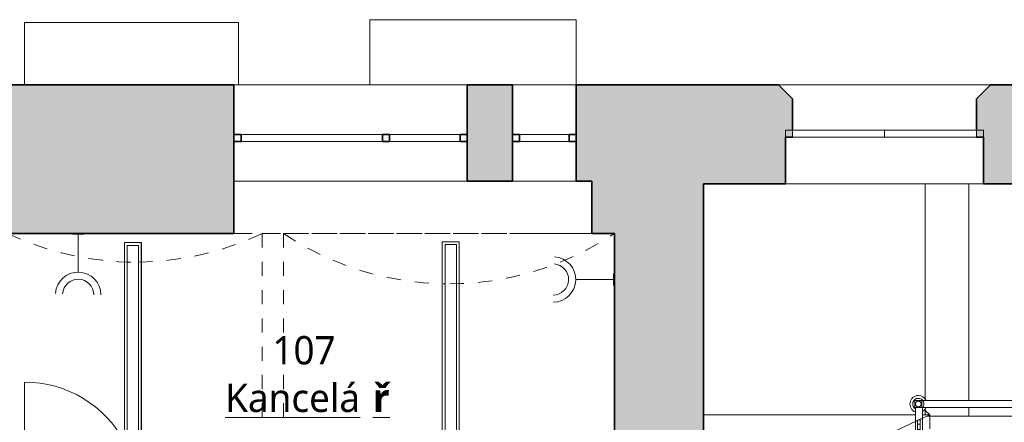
# Model space of a CAD drawing. Header units: metres. Extents: x -0.3 to 46.2, y -4.9 to 27.9.
# Tile 6 of 18: x 6.4 to 13.4, y 12.4 to 15.2. Entities that reach past the tile are written whole.
import ezdxf

# ---------------------------------------------------------------- set-up
doc = ezdxf.new("R2010")
doc.units = ezdxf.units.M
for name, pattern in [('AV - Cerch_ 1 tecka 4mm', [0.006, 0.004, -0.001, 0, -0.001]), ('AV - Cerch_ 2 tecky 2mm', [0.0038, 0.002, -0.0006, 0, -0.0006, 0, -0.0006]), ('AV - Cerch_ 2 tecky 4mm', [0.008, 0.004, -0.0015, 0, -0.001, 0, -0.0015])]:
    doc.linetypes.add(name, pattern=pattern)
doc.layers.add('AV-MISTNOSTI', color=5, linetype='Continuous', lineweight=5, true_color=0x0000ff)
doc.layers.add('AV-TEXTY', color=5, linetype='Continuous', lineweight=13, true_color=0x0000ff)
doc.layers.add('AV-SRAFY', color=7, linetype='Continuous', lineweight=35)
doc.layers.add('AV-STAVBA', color=7, linetype='Continuous', lineweight=18)
doc.styles.add('Trebuchet MS_B', font='trebuc.ttf', dxfattribs={"height": 0.2})

# ---------------------------------------------------------------- blocks, each defined once
blk = doc.blocks.new('DO_1-P_Ocel_ - 800x1970_100-934089-1NP')
at = {"layer": 'AV-STAVBA', "color": 254, "true_color": 0xcccccc}
for p, q in [((-0.4, 0.85), (-0.4, 0.05)), ((-0.4, 0.05), (0.4, 0.05)), ((-0.4, -0.05), (0.4, -0.05))]:
    blk.add_line(p, q, dxfattribs=at)
at = {"layer": 'AV-STAVBA', "color": 254, "linetype": 'AV - Cerch_ 1 tecka 4mm', "true_color": 0xcccccc}
for p, q in [((-0.45, 0.05), (0.45, 0.05)), ((-0.4, 0.05), (0.4, 0.05)), ((-0.45, -0.05), (0.45, -0.05)), ((-0.4, -0.05), (0.4, -0.05))]:
    blk.add_line(p, q, dxfattribs=at)
at = {"layer": 'AV-STAVBA', "color": 254, "lineweight": 35, "true_color": 0xcccccc}
for p, q in [((-0.4, 0.05), (-0.45, 0.05)), ((-0.45, 0.05), (-0.45, -0.05)), ((-0.4, -0.05), (-0.4, 0.05)), ((0.45, 0.05), (0.4, 0.05)), ((0.4, 0.05), (0.4, -0.05)), ((0.45, -0.05), (0.45, 0.05)), ((-0.45, -0.05), (-0.4, -0.05)), ((0.4, -0.05), (0.45, -0.05))]:
    blk.add_line(p, q, dxfattribs=at)
at = {"layer": 'AV-STAVBA', "color": 254, "true_color": 0xcccccc}
for start, end in [(27.92735, 90), (0, 13.43162)]:
    blk.add_arc((-0.4, 0.05), 0.8, start, end, dxfattribs=at)
blk = doc.blocks.new('WI_2222_bez středního sloupku - 1400x3440-1056768-1NP')
at = {"layer": 'AV-STAVBA', "color": 254, "true_color": 0xcccccc}
for p, q in [((-0.7, -0.02), (-0.7, 0.03)), ((-0.7, 0.03), (0.7, 0.03)), ((0, 0.03), (-0.65, 0.03)), ((-0.65, 0.03), (-0.65, -0.02)), ((-0.65, -0.02), (-0.65, 0.03)), ((0.65, 0.03), (0, 0.03)), ((0, 0.03), (0, -0.02)), ((0, 0.03), (0, -0.02)), ((0.65, 0.03), (0.65, -0.02)), ((0.65, -0.02), (0.65, 0.03)), ((0.7, -0.02), (0.7, 0.03)), ((-0.7, -0.02), (0.7, -0.02)), ((-0.65, -0.02), (0, -0.02)), ((0, -0.02), (0.65, -0.02))]:
    blk.add_line(p, q, dxfattribs=at)
blk = doc.blocks.new('WI_3_bez středního sloupku - 1650x1300-1131312-1NP')
at = {"layer": 'AV-STAVBA', "color": 254, "linetype": 'AV - Cerch_ 1 tecka 4mm', "lineweight": 13, "true_color": 0xcccccc}
for p, q in [((0.825, 0.525), (-0.825, 0.525)), ((0.825, -0.525), (-0.825, -0.525))]:
    blk.add_line(p, q, dxfattribs=at)
at = {"layer": 'AV-STAVBA', "color": 254, "lineweight": 35, "true_color": 0xcccccc}
for p, q in [((-0.825, -0.125), (-0.775, -0.125)), ((-0.775, -0.125), (-0.775, -0.175)), ((-0.275, -0.175), (-0.275, -0.125)), ((-0.275, -0.125), (-0.225, -0.125)), ((-0.225, -0.125), (-0.225, -0.175)), ((0.775, -0.175), (0.775, -0.125)), ((0.775, -0.125), (0.825, -0.125)), ((-0.775, -0.175), (-0.825, -0.175)), ((-0.225, -0.175), (-0.275, -0.175)), ((0.825, -0.175), (0.775, -0.175))]:
    blk.add_line(p, q, dxfattribs=at)
at = {"layer": 'AV-STAVBA', "color": 254, "true_color": 0xcccccc}
for p, q in [((-0.825, -0.125), (-0.825, -0.175)), ((-0.825, -0.125), (0.825, -0.125)), ((-0.275, -0.125), (-0.775, -0.125)), ((-0.775, -0.125), (-0.775, -0.175)), ((0.775, -0.125), (-0.225, -0.125)), ((0.775, -0.125), (0.775, -0.175)), ((0.825, -0.125), (0.825, -0.175)), ((-0.825, -0.175), (0.825, -0.175)), ((-0.775, -0.175), (-0.275, -0.175)), ((-0.225, -0.175), (0.775, -0.175))]:
    blk.add_line(p, q, dxfattribs=at)
blk = doc.blocks.new('WI_1 - 450x1300-1131657-1NP')
at = {"layer": 'AV-STAVBA', "color": 254, "linetype": 'AV - Cerch_ 1 tecka 4mm', "lineweight": 13, "true_color": 0xcccccc}
for p, q in [((0.225, 0.525), (-0.225, 0.525)), ((0.225, -0.525), (-0.225, -0.525))]:
    blk.add_line(p, q, dxfattribs=at)
at = {"layer": 'AV-STAVBA', "color": 254, "true_color": 0xcccccc}
for p, q in [((-0.225, 0.175), (0.225, 0.175)), ((-0.225, 0.125), (-0.225, 0.175)), ((-0.175, 0.125), (-0.175, 0.175)), ((-0.175, 0.175), (0.175, 0.175)), ((0.175, 0.125), (0.175, 0.175)), ((0.225, 0.125), (0.225, 0.175)), ((-0.225, 0.125), (0.225, 0.125)), ((0.175, 0.125), (-0.175, 0.125))]:
    blk.add_line(p, q, dxfattribs=at)
at = {"layer": 'AV-STAVBA', "color": 254, "lineweight": 35, "true_color": 0xcccccc}
for p, q in [((-0.175, 0.175), (-0.225, 0.175)), ((-0.175, 0.125), (-0.175, 0.175)), ((0.225, 0.175), (0.175, 0.175)), ((0.175, 0.175), (0.175, 0.125)), ((-0.225, 0.125), (-0.175, 0.125)), ((0.175, 0.125), (0.225, 0.125))]:
    blk.add_line(p, q, dxfattribs=at)
blk = doc.blocks.new('GM_Nika_obdélníková - 2530x2150-1132685-1NP')
at = {"layer": 'AV-STAVBA', "color": 254, "linetype": 'AV - Cerch_ 1 tecka 4mm', "true_color": 0xcccccc}
blk.add_line((-1.265, 0.525), (1.265, 0.525), dxfattribs=at)
blk = doc.blocks.new('GM_Void_valená klenba - GM_Void_valená klenba-1557017-1NP')
at = {"layer": 'AV-STAVBA', "color": 254, "linetype": 'AV - Cerch_ 1 tecka 4mm', "lineweight": 13, "true_color": 0xcccccc}
for p, q in [((-0.9, 2.575), (-0.9, -2.575)), ((-0.9, 2.575), (0.9, 2.575)), ((0.9, 2.575), (0.9, -2.575)), ((-0.9, -2.575), (0.9, -2.575))]:
    blk.add_line(p, q, dxfattribs=at)
for centre, start, end in [((0, 4.4724), 244.62307, 270), ((0, 4.4724), 270.68051, 295.37693), ((0, -4.4724), 64.62307, 115.37693)]:
    blk.add_arc(centre, 2.1, start, end, dxfattribs=at)
blk = doc.blocks.new('GM_Void_valená klenba - GM_Void_valená klenba-1556974-1NP')
at = {"layer": 'AV-STAVBA', "color": 254, "linetype": 'AV - Cerch_ 1 tecka 4mm', "lineweight": 13, "true_color": 0xcccccc}
for p, q in [((-1.17, 2.575), (-1.17, -2.575)), ((-1.17, 2.575), (1.17, 2.575)), ((1.17, 2.575), (1.17, -2.575)), ((-1.17, -2.575), (1.17, -2.575))]:
    blk.add_line(p, q, dxfattribs=at)
for centre, start, end in [((0, 4.3189), 236.14156, 269.27069), ((0, 4.3189), 270.1812, 303.85844), ((0, -4.3189), 56.14156, 123.85844)]:
    blk.add_arc(centre, 2.1, start, end, dxfattribs=at)
blk = doc.blocks.new('Railing - BA_Zdobný sloupek zábradlí-1391636-1NP')
at = {"layer": 'AV-STAVBA', "color": 254, "true_color": 0xcccccc}
for p, q in [((0.025, 0.025), (-0.025, 0.025)), ((-0.025, 0.025), (-0.025, -0.025)), ((0.025, -0.025), (0.025, 0.025)), ((-0.025, -0.025), (0.025, -0.025))]:
    blk.add_line(p, q, dxfattribs=at)
at = {"layer": 'AV-STAVBA', "color": 254, "true_color": 0xcccccc, "flags": 128}
for points in [[(0.02, 0), (0.02, 0.0008), (0.0199, 0.0016), (0.0199, 0.0024), (0.0197, 0.0032), (0.0196, 0.004), (0.0194, 0.0048), (0.0192, 0.0055), (0.019, 0.0063), (0.0187, 0.007), (0.0184, 0.0078), (0.0181, 0.0085), (0.0177, 0.0092), (0.0174, 0.0099), (0.0169, 0.0106), (0.0165, 0.0113), (0.016, 0.0119), (0.0156, 0.0126), (0.015, 0.0132), (0.0145, 0.0138), (0.0139, 0.0143), (0.0133, 0.0149), (0.0127, 0.0154), (0.0121, 0.0159), (0.0115, 0.0164), (0.0108, 0.0168), (0.0101, 0.0172), (0.0094, 0.0176), (0.0087, 0.018), (0.008, 0.0183), (0.0072, 0.0186), (0.0065, 0.0189), (0.0057, 0.0192), (0.005, 0.0194), (0.0042, 0.0196), (0.0034, 0.0197), (0.0026, 0.0198), (0.0018, 0.0199), (0.001, 0.02), (0.0002, 0.02), (-0.0006, 0.02), (-0.0014, 0.02), (-0.0022, 0.0199), (-0.003, 0.0198), (-0.0038, 0.0196), (-0.0045, 0.0195), (-0.0053, 0.0193), (-0.0061, 0.0191), (-0.0068, 0.0188), (-0.0076, 0.0185), (-0.0083, 0.0182), (-0.009, 0.0178), (-0.0097, 0.0175), (-0.0104, 0.0171), (-0.0111, 0.0166), (-0.0118, 0.0162), (-0.0124, 0.0157), (-0.013, 0.0152), (-0.0136, 0.0146), (-0.0142, 0.0141), (-0.0147, 0.0135), (-0.0153, 0.0129), (-0.0158, 0.0123), (-0.0163, 0.0116), (-0.0167, 0.011), (-0.0171, 0.0103), (-0.0175, 0.0096), (-0.0179, 0.0089), (-0.0182, 0.0082), (-0.0186, 0.0074), (-0.0188, 0.0067), (-0.0191, 0.0059), (-0.0193, 0.0052), (-0.0195, 0.0044), (-0.0197, 0.0036), (-0.0198, 0.0028), (-0.0199, 0.002), (-0.02, 0.0012), (-0.02, 0.0004), (-0.02, 0)], [(-0.02, 0), (-0.02, -0.0008), (-0.0199, -0.0016), (-0.0199, -0.0024), (-0.0197, -0.0032), (-0.0196, -0.004), (-0.0194, -0.0048), (-0.0192, -0.0055), (-0.019, -0.0063), (-0.0187, -0.007), (-0.0184, -0.0078), (-0.0181, -0.0085), (-0.0177, -0.0092), (-0.0174, -0.0099), (-0.0169, -0.0106), (-0.0165, -0.0113), (-0.016, -0.0119), (-0.0156, -0.0126), (-0.015, -0.0132), (-0.0145, -0.0138), (-0.0139, -0.0143), (-0.0133, -0.0149), (-0.0127, -0.0154), (-0.0121, -0.0159), (-0.0115, -0.0164), (-0.0108, -0.0168), (-0.0101, -0.0172), (-0.0094, -0.0176), (-0.0087, -0.018), (-0.008, -0.0183), (-0.0072, -0.0186), (-0.0065, -0.0189), (-0.0057, -0.0192), (-0.005, -0.0194), (-0.0042, -0.0196), (-0.0034, -0.0197), (-0.0026, -0.0198), (-0.0018, -0.0199), (-0.001, -0.02), (-0.0002, -0.02), (0.0006, -0.02), (0.0014, -0.02), (0.0022, -0.0199), (0.003, -0.0198), (0.0038, -0.0196), (0.0045, -0.0195), (0.0053, -0.0193), (0.0061, -0.0191), (0.0068, -0.0188), (0.0076, -0.0185), (0.0083, -0.0182), (0.009, -0.0178), (0.0097, -0.0175), (0.0104, -0.0171), (0.0111, -0.0166), (0.0118, -0.0162), (0.0124, -0.0157), (0.013, -0.0152), (0.0136, -0.0146), (0.0142, -0.0141), (0.0147, -0.0135), (0.0153, -0.0129), (0.0158, -0.0123), (0.0163, -0.0116), (0.0167, -0.011), (0.0171, -0.0103), (0.0175, -0.0096), (0.0179, -0.0089), (0.0182, -0.0082), (0.0186, -0.0074), (0.0188, -0.0067), (0.0191, -0.0059), (0.0193, -0.0052), (0.0195, -0.0044), (0.0197, -0.0036), (0.0198, -0.0028), (0.0199, -0.002), (0.02, -0.0012), (0.02, -0.0004), (0.02, 0)]]:
    blk.add_lwpolyline(points, dxfattribs=at)
at = {"layer": 'AV-STAVBA', "color": 254, "true_color": 0xcccccc}
for radius, start, end in [(0.06, 115.30778, 180), (0.04, 49.75481, 180), (0.06, 30.60046, 64.69222), (0.06, 180, 340.24487), (0.04, 180, 330)]:
    blk.add_arc((0, 0), radius, start, end, dxfattribs=at)
blk = doc.blocks.new('Railing - Railing-1388629-1NP')
at = {"layer": 'AV-STAVBA', "color": 254, "true_color": 0xcccccc}
for p, q in [((12.852, 12.5182), (12.8298, 12.5182)), ((12.852, 12.4682), (12.8348, 12.4682)), ((15.6348, 12.5182), (12.852, 12.5182)), ((15.6348, 12.4682), (12.852, 12.4682)), ((15.6348, 12.5182), (15.6348, 12.4682))]:
    blk.add_line(p, q, dxfattribs=at)
at = {"rotation": 270}
blk.add_blockref('Railing - BA_Zdobný sloupek zábradlí-1391636-1NP', (12.8048, 12.4932), dxfattribs=at)
blk = doc.blocks.new('Railing - BA_Panel zábradlí-1390691-1NP')
at = {"layer": 'AV-STAVBA', "color": 254, "true_color": 0xcccccc}
for p, q in [((-0.0074, 0.0377), (-0.0074, 0.0726)), ((-0.0274, 0.0638), (-0.0274, 0.0377)), ((-0.0274, 0), (-0.0274, 0.0377)), ((-0.0074, 0.0377), (-0.0274, 0.0377)), ((-0.0274, -0.0377), (-0.0274, 0)), ((-0.0274, 0), (-0.0074, 0)), ((-0.0074, 0.0377), (-0.0074, 0)), ((-0.0074, 0), (-0.0074, -0.0377)), ((-0.0274, -0.0377), (-0.0274, -0.08)), ((-0.0274, -0.0377), (-0.0074, -0.0377)), ((-0.0074, -0.08), (-0.0074, -0.0377)), ((-0.0274, -0.08), (-0.0074, -0.08)), ((-0.0274, -0.11), (-0.0274, -0.08)), ((-0.0274, -0.11), (-0.0074, -0.11)), ((-0.0074, -0.08), (-0.0074, -0.11))]:
    blk.add_line(p, q, dxfattribs=at)
blk = doc.blocks.new('Railing - Railing-1390515-1NP')
at = {"layer": 'AV-STAVBA', "color": 254, "true_color": 0xcccccc}
for p, q in [((12.7848, 12.4682), (12.7848, 12.3711)), ((12.8298, 12.4682), (12.8348, 12.4682)), ((12.8348, 12.4682), (12.8348, 12.3944)), ((12.7848, 12.3711), (12.8348, 12.3944))]:
    blk.add_line(p, q, dxfattribs=at)
at = {"layer": 'AV-STAVBA', "color": 254, "linetype": 'AV - Cerch_ 2 tecky 2mm', "true_color": 0xcccccc}
for p, q in [((12.8348, 12.3944), (12.8348, 9.6277)), ((12.7848, 12.3711), (12.7848, 9.6277)), ((12.7848, 9.6277), (12.7848, 9.5882)), ((12.8348, 9.6277), (12.8348, 9.5882)), ((12.8348, 9.5882), (12.7848, 9.5882))]:
    blk.add_line(p, q, dxfattribs=at)
blk.add_blockref('Railing - BA_Panel zábradlí-1390691-1NP', (12.8248, 12.3132))
blk = doc.blocks.new('D0089 - 1514 - OÚPSŘ_Benešova_rvt-1-1NP')
at = {"layer": 'AV-SRAFY', "lineweight": 18, "true_color": 0xcccccc}
h = blk.add_hatch(color=254, dxfattribs=at)
h.paths.add_polyline_path([(10.4948, 13.6982), (10.6548, 13.6982), (10.6548, 14.7482), (10.3848, 14.7482), (10.3848, 14.0682), (10.4948, 14.0682), (10.4948, 13.9408)])
h.paths.add_polyline_path([(6.1548, 13.6982), (7.9648, 13.6982), (7.9648, 14.7482), (6.1548, 14.7482), (6.1548, 13.9408)])
h.paths.add_polyline_path([(9.6148, 14.0682), (9.9348, 14.0682), (9.9348, 14.7482), (9.6148, 14.7482)])
h = blk.add_hatch(color=254, dxfattribs=at)
h.paths.add_polyline_path([(13.421, 14.0482), (15.1648, 14.0482), (15.1648, 14.3782), (15.2148, 14.3782), (15.2148, 14.6482), (15.1148, 14.7482), (13.3148, 14.7482), (13.2148, 14.6482), (13.2148, 14.3782), (13.2648, 14.3782), (13.2648, 14.0482)])
h.paths.add_polyline_path([(17.1648, 14.0482), (17.4148, 14.0482), (17.4148, 14.7482), (16.6148, 14.7482), (16.5148, 14.6482), (16.5148, 14.3782), (16.5648, 14.3782), (16.5648, 14.0482)])
h.paths.add_polyline_path([(10.6548, 14.0482), (11.8648, 14.0482), (11.8648, 14.3782), (11.9148, 14.3782), (11.9148, 14.6482), (11.8148, 14.7482), (10.6548, 14.7482)])
blk.add_hatch(color=254, dxfattribs=at).paths.add_polyline_path([(11.2848, 12.5982), (11.2848, 14.0482), (10.6548, 14.0482), (10.6548, 12.5982)])
h = blk.add_hatch(color=254, dxfattribs=at)
h.paths.add_polyline_path([(11.2848, 8.0382), (11.2848, 8.5482), (10.6548, 8.5482), (10.6548, 8.0382)])
h.paths.add_polyline_path([(10.6548, 9.5982), (11.2848, 9.5982), (11.2848, 12.5982), (10.6548, 12.5982), (10.6548, 9.6084)])
at = {"layer": 'AV-STAVBA', "color": 254, "true_color": 0xcccccc}
for p, q in [((6.4838, 14.7482), (6.4838, 15.1894)), ((6.4838, 15.1894), (7.9967, 15.1894)), ((7.9967, 15.1894), (7.9967, 14.7482)), ((8.9248, 15.2082), (10.3848, 15.2082)), ((8.9248, 14.7482), (8.9248, 15.2082)), ((10.3848, 15.2082), (10.3848, 14.7482)), ((7.9967, 14.7482), (7.9648, 14.7482)), ((7.9967, 14.7482), (9.6148, 14.7482)), ((9.9348, 14.7482), (10.3848, 14.7482)), ((11.8148, 14.7482), (13.3148, 14.7482)), ((9.6148, 14.0682), (7.9648, 14.0682)), ((9.9348, 14.0682), (10.3848, 14.0682)), ((13.2648, 14.0482), (11.8648, 14.0482)), ((12.852, 12.5301), (12.852, 14.0482)), ((13.162, 12.5182), (13.162, 14.0482)), ((13.162, 12.4082), (13.162, 12.4682)), ((12.7848, 12.4177), (11.2848, 12.4177)), ((12.8848, 12.4177), (12.8348, 12.4177)), ((12.852, 12.4177), (12.852, 12.4563)), ((12.8848, 12.4177), (12.852, 12.4482)), ((13.162, 12.4082), (12.8644, 12.4082)), ((13.472, 12.4082), (13.162, 12.4082))]:
    blk.add_line(p, q, dxfattribs=at)
at = {"layer": 'AV-STAVBA', "color": 254, "lineweight": 35, "true_color": 0xcccccc}
for p, q in [((7.9648, 14.7482), (6.1548, 14.7482)), ((7.9648, 13.6982), (7.9648, 14.7482)), ((9.9348, 14.7482), (9.6148, 14.7482)), ((9.6148, 14.7482), (9.6148, 14.0682)), ((9.9348, 14.0682), (9.9348, 14.7482)), ((10.6548, 14.7482), (10.3848, 14.7482)), ((10.3848, 14.7482), (10.3848, 14.0682)), ((11.8148, 14.7482), (10.6548, 14.7482)), ((11.9148, 14.6482), (11.8148, 14.7482)), ((13.3148, 14.7482), (13.2148, 14.6482)), ((15.1148, 14.7482), (13.3148, 14.7482)), ((11.9148, 14.4282), (11.9148, 14.6482)), ((13.2148, 14.6482), (13.2148, 14.4282)), ((11.8648, 14.0482), (11.8648, 14.3782)), ((11.8648, 14.3782), (11.9148, 14.3782)), ((13.2148, 14.3782), (13.2648, 14.3782)), ((13.2648, 14.3782), (13.2648, 14.0482)), ((9.6148, 14.0682), (9.9348, 14.0682)), ((10.3848, 14.0682), (10.4948, 14.0682)), ((10.4948, 14.0682), (10.4948, 13.6982)), ((11.2848, 14.0482), (11.8648, 14.0482)), ((11.2848, 12.5982), (11.2848, 14.0482)), ((13.2648, 14.0482), (15.1648, 14.0482)), ((6.1548, 13.6982), (7.9648, 13.6982)), ((10.4948, 13.6982), (10.6548, 13.6982)), ((10.6548, 13.6982), (10.6548, 12.5982)), ((10.6548, 12.5982), (10.6548, 11.8482)), ((11.2848, 12.1077), (11.2848, 12.5982))]:
    blk.add_line(p, q, dxfattribs=at)
at = {"layer": 'AV-STAVBA', "color": 254, "linetype": 'AV - Cerch_ 2 tecky 4mm', "true_color": 0xcccccc}
for p, q in [((12.852, 12.5301), (12.852, 14.0482)), ((13.162, 12.5182), (13.162, 14.0482)), ((13.162, 12.4082), (13.162, 12.4682)), ((12.7848, 12.4177), (11.2848, 12.4177)), ((12.8848, 12.4177), (12.8348, 12.4177)), ((12.852, 12.4177), (12.852, 12.4563)), ((12.8848, 12.4177), (12.8848, 9.6277))]:
    blk.add_line(p, q, dxfattribs=at)
at = {"layer": 'AV-STAVBA', "color": 254, "lineweight": 13, "true_color": 0xcccccc}
blk.add_line((12.1981, 12.0975), (12.8848, 12.4177), dxfattribs=at)
at = {"layer": 'AV-STAVBA', "color": 254, "lineweight": 18, "true_color": 0xcccccc, "rotation": 180}
for name, p in [('WI_3_bez středního sloupku - 1650x1300-1131312-1NP', (8.7898, 14.2232)), ('GM_Nika_obdélníková - 2530x2150-1132685-1NP', (9.2298, 14.2232))]:
    blk.add_blockref(name, p, dxfattribs=at)
at = {"layer": 'AV-STAVBA', "color": 254, "lineweight": 18, "true_color": 0xcccccc}
for name, p in [('WI_1 - 450x1300-1131657-1NP', (10.1598, 14.2232)), ('WI_2222_bez středního sloupku - 1400x3440-1056768-1NP', (12.5648, 14.3982)), ('GM_Void_valená klenba - GM_Void_valená klenba-1557017-1NP', (7.2648, 11.1232)), ('GM_Void_valená klenba - GM_Void_valená klenba-1556974-1NP', (9.4848, 11.1232)), ('DO_1-P_Ocel_ - 800x1970_100-934089-1NP', (6.8848, 11.7982)), ('Railing - Railing-1388629-1NP', (0, 0)), ('Railing - Railing-1390515-1NP', (0, 0))]:
    blk.add_blockref(name, p, dxfattribs=at)
blk = doc.blocks.new('EF_Zásuvka - Dvojzásuvka-840806-1NP')
at = {"layer": 'AV-STAVBA'}
for p, q in [((35.8949, 13.6982), (35.8949, 13.6932)), ((35.8949, 13.6932), (35.9749, 13.6932)), ((35.9049, 13.6932), (35.9649, 13.6932)), ((35.9649, 13.6932), (35.9049, 13.6932)), ((35.9049, 13.6932), (35.9649, 13.6932)), ((35.9649, 13.6932), (35.9049, 13.6932)), ((35.9099, 13.6932), (35.9599, 13.6932)), ((35.9099, 13.6932), (35.9599, 13.6932)), ((35.9149, 13.6932), (35.9529, 13.6932)), ((35.9149, 13.6932), (35.9529, 13.6932)), ((35.9149, 13.6932), (35.9529, 13.6932)), ((35.9149, 13.6932), (35.9529, 13.6932)), ((35.9261, 13.6932), (35.9224, 13.6932)), ((35.9261, 13.6932), (35.9224, 13.6932)), ((35.9274, 13.6932), (35.9237, 13.6932)), ((35.9274, 13.6932), (35.9237, 13.6932)), ((35.9324, 13.6932), (35.9361, 13.6932)), ((35.9324, 13.6932), (35.9361, 13.6932)), ((35.9374, 13.6932), (35.9411, 13.6932)), ((35.9374, 13.6932), (35.9411, 13.6932)), ((35.941, 13.6932), (35.9448, 13.6932)), ((35.941, 13.6932), (35.9448, 13.6932)), ((35.9424, 13.6932), (35.9461, 13.6932)), ((35.9424, 13.6932), (35.9461, 13.6932)), ((35.9749, 13.6932), (35.9749, 13.6982))]:
    blk.add_line(p, q, dxfattribs=at)
blk = doc.blocks.new('LF_Lineární světlo_face - 1600x120-897085-1NP')
at = {"layer": 'AV-STAVBA', "color": 5, "true_color": 0x0000ff}
for p, q in [((7.3099, 13.6336), (7.1899, 13.6336)), ((7.1899, 13.6336), (7.1899, 12.0336)), ((7.2897, 13.6136), (7.2097, 13.6136)), ((7.2097, 13.6136), (7.2097, 12.0536)), ((7.2897, 12.0536), (7.2897, 13.6136)), ((7.2897, 13.6136), (7.2899, 13.6136)), ((7.2899, 13.6136), (7.2899, 12.0536)), ((7.3099, 12.0336), (7.3099, 13.6336)), ((7.3099, 13.6336), (7.3103, 13.6336)), ((7.3103, 13.6336), (7.3103, 12.0336)), ((7.2097, 12.0536), (7.2897, 12.0536)), ((7.2899, 12.0536), (7.2897, 12.0536)), ((7.1899, 12.0336), (7.3099, 12.0336)), ((7.3099, 12.0336), (7.3103, 12.0336))]:
    blk.add_line(p, q, dxfattribs=at)
blk = doc.blocks.new('LF_Lineární světlo_face - 1600x120-V17-1NP')
at = {"layer": 'AV-STAVBA', "color": 5, "true_color": 0x0000ff}
for p, q in [((9.4378, 12.0398), (9.4378, 13.6398)), ((9.438, 13.6398), (9.4378, 13.6398)), ((9.558, 13.6398), (9.438, 13.6398)), ((9.438, 13.6398), (9.438, 12.0398)), ((9.458, 12.0598), (9.458, 13.6198)), ((9.4581, 13.6198), (9.458, 13.6198)), ((9.5381, 13.6198), (9.4581, 13.6198)), ((9.4581, 13.6198), (9.4581, 12.0598)), ((9.5381, 12.0598), (9.5381, 13.6198)), ((9.558, 12.0398), (9.558, 13.6398)), ((9.4581, 12.0598), (9.458, 12.0598)), ((9.4581, 12.0598), (9.5381, 12.0598)), ((9.4378, 12.0398), (9.438, 12.0398)), ((9.438, 12.0398), (9.558, 12.0398))]:
    blk.add_line(p, q, dxfattribs=at)

msp = doc.modelspace()

# ---------------------------------------------------------------- linework, layer by layer
at = {"layer": 'AV-TEXTY', "lineweight": 5}
for p, q in [((6.8632, 13.425), (6.8632, 13.6982)), ((10.3816, 13.373), (10.6548, 13.373))]:
    msp.add_line(p, q, dxfattribs=at)
for centre, radius, start, end in [((10.2216, 13.373), 0.16, 270, 86.41054), ((10.2216, 13.373), 0.11, 270, 86.41054), ((6.8632, 13.265), 0.16, 360, 176.41054), ((6.8632, 13.265), 0.11, 360, 176.41054)]:
    msp.add_arc(centre, radius, start, end, dxfattribs=at)

# ---------------------------------------------------------------- block references
at = {"lineweight": 5}
msp.add_blockref('D0089 - 1514 - OÚPSŘ_Benešova_rvt-1-1NP', (0, 0), dxfattribs=at)
at = {"layer": 'AV-STAVBA'}
msp.add_blockref('EF_Zásuvka - Dvojzásuvka-840806-1NP', (-29.0716, 0), dxfattribs=at)
at = {"layer": 'AV-STAVBA', "color": 5, "true_color": 0x0000ff}
for name in ['LF_Lineární světlo_face - 1600x120-897085-1NP', 'LF_Lineární světlo_face - 1600x120-V17-1NP']:
    msp.add_blockref(name, (0, 0), dxfattribs=at)
at = {"layer": 'AV-STAVBA', "rotation": 270.0000000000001}
msp.add_blockref('EF_Zásuvka - Dvojzásuvka-840806-1NP', (-3.0434, 49.3078), dxfattribs=at)

# ---------------------------------------------------------------- texts
at = {"layer": 'AV-MISTNOSTI', "char_height": 0.2, "attachment_point": 1, "style": 'Trebuchet MS_B'}
for s, insert, width in [('107', (8.2368, 12.9731), 0.601266), ('\\LKancelá', (7.9028, 12.6368), 1.266666), ('\\L\\fTrebuchet MS|b1|i0|c238|p34|;\\Lř', (8.9479, 12.6368), 0.144304)]:
    msp.add_mtext(s, dxfattribs=dict(at, insert=insert, width=width))

doc.saveas('drawing.dxf')
